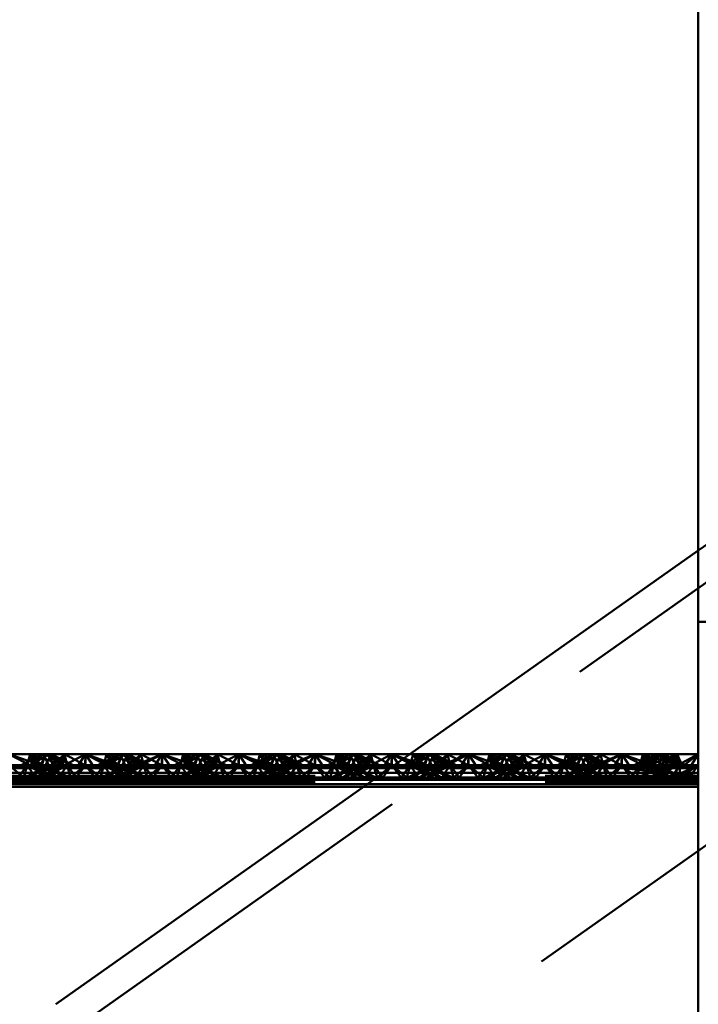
# Paper-space layout 'Layout1' of a CAD drawing. Extents: x -2 to 1033, y -36 to 596.
# Tile 129 of 256: x 374.79 to 377.01, y 393.44 to 396.65. Entities that reach past the tile are written whole.
import ezdxf

# ---------------------------------------------------------------- set-up
doc = ezdxf.new("R2010")
doc.units = 0
doc.linetypes.add('ACAD_ISO02W100', pattern=[15, 12, -3])
doc.linetypes.add('ACAD_ISO04W100', pattern=[30.5, 24, -3, 0.5, -3])
doc.layers.add('SS_ZEBRIKY', color=24, linetype='CONTINUOUS', lineweight=50)
doc.layers.add('SS_ZTUŽENÍ STĚNY', color=203, linetype='CONTINUOUS', lineweight=50)

psp = doc.layouts.get("Layout1")

# ---------------------------------------------------------------- linework, layer by layer
at = {"layer": 'SS_ZEBRIKY', "color": 1, "linetype": 'Continuous', "ltscale": 0.25}
psp.add_line((377.0063, 420.885), (377.0063, 378.385), dxfattribs=at)
at = {"layer": 'SS_ZEBRIKY', "color": 3, "linetype": 'ACAD_ISO02W100', "ltscale": 0.25}
for p, q in [((378.4063, 394.685), (377.0063, 394.685)), ((374.7563, 394.2528), (374.833, 394.2128)), ((374.8253, 394.2528), (374.8163, 394.217)), ((374.8226, 394.2299), (374.8599, 394.217)), ((374.8869, 394.2528), (374.8248, 394.217)), ((374.8248, 394.217), (374.8684, 394.2528)), ((374.8253, 394.2528), (374.833, 394.2128)), ((374.8253, 394.2528), (374.8466, 394.2162)), ((374.8253, 394.2528), (374.8634, 394.217)), ((374.8393, 394.2383), (374.8599, 394.217)), ((374.8516, 394.2444), (374.9369, 394.217)), ((374.8758, 394.2528), (374.8603, 394.217)), ((374.8724, 394.245), (374.8603, 394.217)), ((374.8758, 394.2528), (374.8634, 394.217)), ((374.8684, 394.2528), (374.8863, 394.217)), ((374.8758, 394.2528), (374.8724, 394.245)), ((374.8758, 394.2528), (374.9369, 394.217)), ((374.8758, 394.2528), (374.9389, 394.217)), ((374.8758, 394.2528), (374.9658, 394.217)), ((374.8763, 394.217), (374.8813, 394.227)), ((374.8813, 394.227), (374.8942, 394.2528)), ((374.8869, 394.2528), (374.901, 394.217)), ((374.8869, 394.2528), (374.9024, 394.217)), ((374.9389, 394.217), (374.8942, 394.2528)), ((374.9658, 394.217), (374.8942, 394.2528)), ((374.9374, 394.2528), (374.901, 394.217)), ((374.9374, 394.2528), (374.9463, 394.217)), ((374.9374, 394.2528), (375.0053, 394.217)), ((375.0063, 394.2528), (375.0053, 394.217)), ((375.0063, 394.2528), (375.1099, 394.217)), ((375.0063, 394.2528), (375.0063, 394.217)), ((375.1184, 394.2528), (375.0469, 394.217)), ((375.0663, 394.217), (375.0753, 394.2528)), ((375.0743, 394.217), (375.1369, 394.2528)), ((375.0743, 394.217), (375.1184, 394.2528)), ((375.0748, 394.217), (375.1369, 394.2528)), ((375.0748, 394.217), (375.1184, 394.2528)), ((375.1099, 394.217), (375.0753, 394.2528)), ((375.1869, 394.217), (375.0753, 394.2528)), ((375.1103, 394.217), (375.1258, 394.2528)), ((375.1184, 394.2528), (375.1313, 394.227)), ((375.1869, 394.217), (375.1258, 394.2528)), ((375.2158, 394.217), (375.1258, 394.2528)), ((375.1263, 394.217), (375.1442, 394.2528)), ((375.1313, 394.227), (375.1363, 394.217)), ((375.1493, 394.217), (375.1369, 394.2528)), ((375.1401, 394.2446), (375.1369, 394.2528)), ((375.1524, 394.217), (375.1369, 394.2528)), ((375.1369, 394.2528), (375.1403, 394.245)), ((375.151, 394.217), (375.1401, 394.2446)), ((375.1403, 394.245), (375.1524, 394.217)), ((375.1493, 394.217), (375.1874, 394.2528)), ((375.151, 394.217), (375.1728, 394.2385)), ((375.1661, 394.2162), (375.2563, 394.2528)), ((375.1661, 394.2162), (375.1874, 394.2528)), ((375.1796, 394.2128), (375.2563, 394.2528)), ((375.1963, 394.217), (375.1874, 394.2528)), ((375.1963, 394.217), (375.1936, 394.2281)), ((375.2563, 394.2528), (375.2303, 394.2128)), ((375.2563, 394.2528), (375.2824, 394.2128)), ((375.2563, 394.2528), (375.333, 394.2128)), ((375.2563, 394.2528), (375.2563, 394.217)), ((375.3253, 394.2528), (375.3163, 394.217)), ((375.3226, 394.2299), (375.3599, 394.217)), ((375.3869, 394.2528), (375.3248, 394.217)), ((375.3248, 394.217), (375.3684, 394.2528)), ((375.3253, 394.2528), (375.333, 394.2128)), ((375.3253, 394.2528), (375.3466, 394.2162)), ((375.3253, 394.2528), (375.3634, 394.217)), ((375.3393, 394.2383), (375.3599, 394.217)), ((375.3516, 394.2444), (375.4369, 394.217)), ((375.3758, 394.2528), (375.3603, 394.217)), ((375.3724, 394.245), (375.3603, 394.217)), ((375.3758, 394.2528), (375.3634, 394.217)), ((375.3684, 394.2528), (375.3863, 394.217)), ((375.3758, 394.2528), (375.3724, 394.245)), ((375.3758, 394.2528), (375.4369, 394.217)), ((375.3758, 394.2528), (375.4389, 394.217)), ((375.3758, 394.2528), (375.4658, 394.217)), ((375.3763, 394.217), (375.3813, 394.227)), ((375.3813, 394.227), (375.3942, 394.2528)), ((375.3869, 394.2528), (375.401, 394.217)), ((375.3869, 394.2528), (375.4024, 394.217)), ((375.4389, 394.217), (375.3942, 394.2528)), ((375.4658, 394.217), (375.3942, 394.2528)), ((375.4374, 394.2528), (375.401, 394.217)), ((375.4374, 394.2528), (375.4463, 394.217)), ((375.4374, 394.2528), (375.5053, 394.217)), ((375.5063, 394.2528), (375.5053, 394.217)), ((375.6099, 394.217), (375.5063, 394.2528)), ((375.5063, 394.2528), (375.5063, 394.217)), ((375.6184, 394.2528), (375.5469, 394.217)), ((375.5663, 394.217), (375.5753, 394.2528)), ((375.6369, 394.2528), (375.5743, 394.217)), ((375.5743, 394.217), (375.6184, 394.2528)), ((375.5748, 394.217), (375.6369, 394.2528)), ((375.5748, 394.217), (375.6184, 394.2528)), ((375.6099, 394.217), (375.5753, 394.2528)), ((375.6869, 394.217), (375.5753, 394.2528)), ((375.6103, 394.217), (375.6258, 394.2528)), ((375.6184, 394.2528), (375.6313, 394.227)), ((375.6869, 394.217), (375.6258, 394.2528)), ((375.7158, 394.217), (375.6258, 394.2528)), ((375.6263, 394.217), (375.6442, 394.2528)), ((375.6313, 394.227), (375.6363, 394.217)), ((375.6493, 394.217), (375.6369, 394.2528)), ((375.6401, 394.2446), (375.6369, 394.2528)), ((375.6369, 394.2528), (375.6403, 394.245)), ((375.6524, 394.217), (375.6369, 394.2528)), ((375.651, 394.217), (375.6401, 394.2446)), ((375.6403, 394.245), (375.6524, 394.217)), ((375.6493, 394.217), (375.6874, 394.2528)), ((375.6728, 394.2385), (375.651, 394.217)), ((375.6661, 394.2162), (375.7563, 394.2528)), ((375.6661, 394.2162), (375.6874, 394.2528)), ((375.6796, 394.2128), (375.7563, 394.2528)), ((375.6963, 394.217), (375.6874, 394.2528)), ((375.6963, 394.217), (375.6936, 394.2281)), ((375.7563, 394.2528), (375.7303, 394.2128)), ((375.7824, 394.2128), (375.7563, 394.2528)), ((375.7563, 394.2528), (375.833, 394.2128)), ((375.7563, 394.217), (375.7563, 394.2528)), ((375.8253, 394.2528), (375.8163, 394.217)), ((375.8226, 394.2299), (375.8599, 394.217)), ((375.8869, 394.2528), (375.8248, 394.217)), ((375.8248, 394.217), (375.8684, 394.2528)), ((375.833, 394.2128), (375.8253, 394.2528)), ((375.8253, 394.2528), (375.8466, 394.2162)), ((375.8253, 394.2528), (375.8634, 394.217)), ((375.8393, 394.2383), (375.8599, 394.217)), ((375.8516, 394.2444), (375.9369, 394.217)), ((375.8758, 394.2528), (375.8603, 394.217)), ((375.8724, 394.245), (375.8603, 394.217)), ((375.8758, 394.2528), (375.8634, 394.217)), ((375.8684, 394.2528), (375.8863, 394.217)), ((375.8758, 394.2528), (375.8724, 394.245)), ((375.8758, 394.2528), (375.9369, 394.217)), ((375.8758, 394.2528), (375.9389, 394.217)), ((375.8758, 394.2528), (375.9658, 394.217)), ((375.8763, 394.217), (375.8813, 394.227)), ((375.8813, 394.227), (375.8942, 394.2528)), ((375.8869, 394.2528), (375.901, 394.217)), ((375.8869, 394.2528), (375.9024, 394.217)), ((375.9389, 394.217), (375.8942, 394.2528)), ((375.9658, 394.217), (375.8942, 394.2528)), ((375.9374, 394.2528), (375.901, 394.217)), ((375.9374, 394.2528), (375.9463, 394.217)), ((375.9374, 394.2528), (376.0053, 394.217)), ((376.0063, 394.2528), (376.0053, 394.217)), ((376.1099, 394.217), (376.0063, 394.2528)), ((376.0063, 394.217), (376.0063, 394.2528)), ((376.1184, 394.2528), (376.0469, 394.217)), ((376.0663, 394.217), (376.0753, 394.2528)), ((376.1369, 394.2528), (376.0743, 394.217)), ((376.0743, 394.217), (376.1184, 394.2528)), ((376.0748, 394.217), (376.1369, 394.2528)), ((376.0748, 394.217), (376.1184, 394.2528)), ((376.1099, 394.217), (376.0753, 394.2528)), ((376.1869, 394.217), (376.0753, 394.2528)), ((376.1103, 394.217), (376.1258, 394.2528)), ((376.1184, 394.2528), (376.1313, 394.227)), ((376.1869, 394.217), (376.1258, 394.2528)), ((376.2158, 394.217), (376.1258, 394.2528)), ((376.1263, 394.217), (376.1442, 394.2528)), ((376.1313, 394.227), (376.1363, 394.217)), ((376.1493, 394.217), (376.1369, 394.2528)), ((376.1401, 394.2446), (376.1369, 394.2528)), ((376.1524, 394.217), (376.1369, 394.2528)), ((376.1369, 394.2528), (376.1403, 394.245)), ((376.151, 394.217), (376.1401, 394.2446)), ((376.1403, 394.245), (376.1524, 394.217)), ((376.1493, 394.217), (376.1874, 394.2528)), ((376.151, 394.217), (376.1728, 394.2385)), ((376.1661, 394.2162), (376.2563, 394.2528)), ((376.1661, 394.2162), (376.1874, 394.2528)), ((376.1796, 394.2128), (376.2563, 394.2528)), ((376.1963, 394.217), (376.1874, 394.2528)), ((376.1963, 394.217), (376.1936, 394.2281)), ((376.2563, 394.2528), (376.2303, 394.2128)), ((376.2824, 394.2128), (376.2563, 394.2528)), ((376.2563, 394.2528), (376.333, 394.2128)), ((376.2563, 394.217), (376.2563, 394.2528)), ((376.3253, 394.2528), (376.3163, 394.217)), ((376.3226, 394.2299), (376.3599, 394.217)), ((376.3869, 394.2528), (376.3248, 394.217)), ((376.3248, 394.217), (376.3684, 394.2528)), ((376.3253, 394.2528), (376.333, 394.2128)), ((376.3253, 394.2528), (376.3466, 394.2162)), ((376.3253, 394.2528), (376.3634, 394.217)), ((376.3393, 394.2383), (376.3599, 394.217)), ((376.3516, 394.2444), (376.4369, 394.217)), ((376.3758, 394.2528), (376.3603, 394.217)), ((376.3724, 394.245), (376.3603, 394.217)), ((376.3758, 394.2528), (376.3634, 394.217)), ((376.3684, 394.2528), (376.3863, 394.217)), ((376.3758, 394.2528), (376.3724, 394.245)), ((376.3758, 394.2528), (376.4369, 394.217)), ((376.3758, 394.2528), (376.4389, 394.217)), ((376.3758, 394.2528), (376.4658, 394.217)), ((376.3763, 394.217), (376.3813, 394.227)), ((376.3813, 394.227), (376.3942, 394.2528)), ((376.3869, 394.2528), (376.401, 394.217)), ((376.3869, 394.2528), (376.4024, 394.217)), ((376.4389, 394.217), (376.3942, 394.2528)), ((376.4658, 394.217), (376.3942, 394.2528)), ((376.4374, 394.2528), (376.401, 394.217)), ((376.4374, 394.2528), (376.4463, 394.217)), ((376.4374, 394.2528), (376.5053, 394.217)), ((376.5053, 394.217), (376.5063, 394.2528)), ((376.6099, 394.217), (376.5063, 394.2528)), ((376.5063, 394.217), (376.5063, 394.2528)), ((376.6184, 394.2528), (376.5469, 394.217)), ((376.5663, 394.217), (376.5753, 394.2528)), ((376.5743, 394.217), (376.6369, 394.2528)), ((376.6184, 394.2528), (376.5743, 394.217)), ((376.5748, 394.217), (376.6369, 394.2528)), ((376.5748, 394.217), (376.6184, 394.2528)), ((376.6099, 394.217), (376.5753, 394.2528)), ((376.6869, 394.217), (376.5753, 394.2528)), ((376.6103, 394.217), (376.6258, 394.2528)), ((376.6184, 394.2528), (376.6313, 394.227)), ((376.6869, 394.217), (376.6258, 394.2528)), ((376.7158, 394.217), (376.6258, 394.2528)), ((376.6263, 394.217), (376.6442, 394.2528)), ((376.6313, 394.227), (376.6363, 394.217)), ((376.6493, 394.217), (376.6369, 394.2528)), ((376.6401, 394.2446), (376.6369, 394.2528)), ((376.6369, 394.2528), (376.6403, 394.245)), ((376.6524, 394.217), (376.6369, 394.2528)), ((376.651, 394.217), (376.6401, 394.2446)), ((376.6403, 394.245), (376.6524, 394.217)), ((376.6493, 394.217), (376.6874, 394.2528)), ((376.651, 394.217), (376.6728, 394.2385)), ((376.6661, 394.2162), (376.7563, 394.2528)), ((376.6661, 394.2162), (376.6874, 394.2528)), ((376.6796, 394.2128), (376.7563, 394.2528)), ((376.6963, 394.217), (376.6874, 394.2528)), ((376.6963, 394.217), (376.6936, 394.2281)), ((376.7303, 394.2128), (376.7563, 394.2528)), ((376.7824, 394.2128), (376.7563, 394.2528)), ((376.7563, 394.2528), (376.833, 394.2128)), ((376.7563, 394.217), (376.7563, 394.2528)), ((376.8869, 394.2528), (376.8044, 394.217)), ((376.8044, 394.217), (376.8684, 394.2528)), ((376.8253, 394.2528), (376.8163, 394.217)), ((376.8191, 394.228), (376.8163, 394.217)), ((376.8228, 394.2299), (376.8599, 394.217)), ((376.833, 394.2128), (376.8253, 394.2528)), ((376.8253, 394.2528), (376.8466, 394.2162)), ((376.8253, 394.2528), (376.8634, 394.217)), ((376.8869, 394.2528), (376.8328, 394.217)), ((376.8599, 394.217), (376.8394, 394.2382)), ((376.8516, 394.2444), (376.8767, 394.2363)), ((376.8758, 394.2528), (376.8603, 394.217)), ((376.8634, 394.217), (376.8758, 394.2528)), ((376.8684, 394.2528), (376.8863, 394.217)), ((376.8758, 394.2528), (376.8724, 394.245)), ((376.9369, 394.217), (376.8758, 394.2528)), ((376.8758, 394.2528), (376.9389, 394.217)), ((376.8758, 394.2528), (376.9658, 394.217)), ((376.8763, 394.217), (376.8813, 394.227)), ((376.8767, 394.2363), (376.9369, 394.217)), ((376.9374, 394.2528), (376.8794, 394.217)), ((376.8794, 394.217), (376.8869, 394.2528)), ((376.8813, 394.227), (376.8942, 394.2528)), ((376.8869, 394.2528), (376.9024, 394.217)), ((376.9389, 394.217), (376.8942, 394.2528)), ((376.9658, 394.217), (376.8942, 394.2528)), ((376.9374, 394.2528), (376.9393, 394.217)), ((376.9374, 394.2528), (376.9463, 394.217)), ((377.0063, 394.2528), (376.9393, 394.217)), ((374.7563, 394.217), (374.8048, 394.177)), ((374.7563, 394.2075), (374.833, 394.2128)), ((374.8163, 394.217), (374.7863, 394.177)), ((374.8163, 394.217), (374.8048, 394.177)), ((374.8083, 394.177), (374.9024, 394.217)), ((374.8863, 394.217), (374.8083, 394.177)), ((374.8163, 394.217), (374.8344, 394.1904)), ((374.8163, 394.217), (374.8903, 394.177)), ((374.8163, 394.217), (374.8559, 394.2014)), ((374.9024, 394.217), (374.8183, 394.177)), ((374.8863, 394.217), (374.8183, 394.177)), ((374.833, 394.2128), (374.8466, 394.2162)), ((374.8344, 394.1904), (374.8435, 394.177)), ((374.8448, 394.177), (374.9463, 394.217)), ((374.8448, 394.177), (374.9024, 394.217)), ((374.8634, 394.217), (374.8466, 394.2162)), ((374.8559, 394.2014), (374.9179, 394.177)), ((374.8603, 394.217), (374.8903, 394.177)), ((374.8603, 394.217), (374.8713, 394.2093)), ((374.8603, 394.217), (374.9444, 394.177)), ((374.8745, 394.211), (374.8603, 394.217)), ((374.8713, 394.2093), (374.9179, 394.177)), ((374.9463, 394.217), (374.8724, 394.177)), ((374.9024, 394.217), (374.8724, 394.177)), ((374.9543, 394.177), (374.8745, 394.211)), ((374.8763, 394.217), (374.9444, 394.177)), ((374.8813, 394.2145), (374.8763, 394.217)), ((374.9543, 394.177), (374.8813, 394.2145)), ((374.9024, 394.217), (374.8993, 394.217)), ((374.9463, 394.217), (374.9024, 394.217)), ((374.9161, 394.2162), (375.0966, 394.2162)), ((374.9463, 394.217), (374.9192, 394.177)), ((374.9463, 394.217), (374.9579, 394.177)), ((374.9463, 394.217), (374.9764, 394.177)), ((375.0063, 394.217), (374.9463, 394.217)), ((375.0063, 394.217), (374.9579, 394.177)), ((374.9764, 394.177), (375.0063, 394.217)), ((375.0063, 394.217), (375.0363, 394.177)), ((375.0063, 394.217), (375.0548, 394.177)), ((375.0663, 394.217), (375.0063, 394.217)), ((375.0363, 394.177), (375.0663, 394.217)), ((375.0548, 394.177), (375.0663, 394.217)), ((375.1313, 394.2145), (375.0583, 394.177)), ((375.1382, 394.211), (375.0583, 394.177)), ((375.0663, 394.217), (375.0935, 394.177)), ((375.1403, 394.177), (375.0663, 394.217)), ((375.0663, 394.217), (375.1679, 394.177)), ((375.1103, 394.217), (375.0663, 394.217)), ((375.0683, 394.177), (375.1524, 394.217)), ((375.1363, 394.217), (375.0683, 394.177)), ((375.0948, 394.177), (375.1413, 394.2093)), ((375.0948, 394.177), (375.1568, 394.2014)), ((375.1403, 394.177), (375.1103, 394.217)), ((375.1103, 394.217), (375.1679, 394.177)), ((375.1944, 394.177), (375.1103, 394.217)), ((375.1103, 394.217), (375.2043, 394.177)), ((375.1134, 394.217), (375.1103, 394.217)), ((375.1224, 394.177), (375.1963, 394.217)), ((375.1224, 394.177), (375.1524, 394.217)), ((375.1944, 394.177), (375.1263, 394.217)), ((375.2043, 394.177), (375.1263, 394.217)), ((375.1363, 394.217), (375.1313, 394.2145)), ((375.1524, 394.217), (375.1382, 394.211)), ((375.1413, 394.2093), (375.1524, 394.217)), ((375.1493, 394.217), (375.1661, 394.2162)), ((375.1568, 394.2014), (375.1963, 394.217)), ((375.1661, 394.2162), (375.1796, 394.2128)), ((375.1692, 394.177), (375.1783, 394.1904)), ((375.1783, 394.1904), (375.1963, 394.217)), ((375.1796, 394.2128), (375.2563, 394.2075)), ((375.2079, 394.177), (375.1963, 394.217)), ((375.1963, 394.217), (375.2264, 394.177)), ((375.2079, 394.177), (375.2563, 394.217)), ((375.2563, 394.217), (375.2264, 394.177)), ((375.2303, 394.2128), (375.2563, 394.2075)), ((375.2563, 394.217), (375.2863, 394.177)), ((375.2563, 394.217), (375.3048, 394.177)), ((375.2563, 394.2075), (375.333, 394.2128)), ((375.2824, 394.2128), (375.2563, 394.2075)), ((375.2863, 394.177), (375.3163, 394.217)), ((375.3163, 394.217), (375.3048, 394.177)), ((375.3083, 394.177), (375.4024, 394.217)), ((375.3863, 394.217), (375.3083, 394.177)), ((375.3163, 394.217), (375.3344, 394.1904)), ((375.3163, 394.217), (375.3903, 394.177)), ((375.3163, 394.217), (375.3559, 394.2014)), ((375.4024, 394.217), (375.3183, 394.177)), ((375.3863, 394.217), (375.3183, 394.177)), ((375.333, 394.2128), (375.3466, 394.2162)), ((375.3344, 394.1904), (375.3435, 394.177)), ((375.3448, 394.177), (375.4463, 394.217)), ((375.3448, 394.177), (375.4024, 394.217)), ((375.3634, 394.217), (375.3466, 394.2162)), ((375.3559, 394.2014), (375.4179, 394.177)), ((375.3603, 394.217), (375.3903, 394.177)), ((375.3603, 394.217), (375.3713, 394.2093)), ((375.3603, 394.217), (375.4444, 394.177)), ((375.3745, 394.211), (375.3603, 394.217)), ((375.3713, 394.2093), (375.4179, 394.177)), ((375.4463, 394.217), (375.3724, 394.177)), ((375.4024, 394.217), (375.3724, 394.177)), ((375.4543, 394.177), (375.3745, 394.211)), ((375.3763, 394.217), (375.4444, 394.177)), ((375.3813, 394.2145), (375.3763, 394.217)), ((375.4543, 394.177), (375.3813, 394.2145)), ((375.4024, 394.217), (375.3993, 394.217)), ((375.4463, 394.217), (375.4024, 394.217)), ((375.4161, 394.2162), (375.5966, 394.2162)), ((375.4463, 394.217), (375.4192, 394.177)), ((375.4463, 394.217), (375.4579, 394.177)), ((375.4463, 394.217), (375.4764, 394.177)), ((375.5063, 394.217), (375.4463, 394.217)), ((375.5063, 394.217), (375.4579, 394.177)), ((375.4764, 394.177), (375.5063, 394.217)), ((375.5363, 394.177), (375.5063, 394.217)), ((375.5548, 394.177), (375.5063, 394.217)), ((375.5663, 394.217), (375.5063, 394.217)), ((375.5363, 394.177), (375.5663, 394.217)), ((375.5548, 394.177), (375.5663, 394.217)), ((375.6313, 394.2145), (375.5583, 394.177)), ((375.6382, 394.211), (375.5583, 394.177)), ((375.5663, 394.217), (375.5935, 394.177)), ((375.6403, 394.177), (375.5663, 394.217)), ((375.5663, 394.217), (375.6679, 394.177)), ((375.6103, 394.217), (375.5663, 394.217)), ((375.5683, 394.177), (375.6524, 394.217)), ((375.5683, 394.177), (375.6363, 394.217)), ((375.5948, 394.177), (375.6413, 394.2093)), ((375.5948, 394.177), (375.6568, 394.2014)), ((375.6403, 394.177), (375.6103, 394.217)), ((375.6103, 394.217), (375.6679, 394.177)), ((375.6944, 394.177), (375.6103, 394.217)), ((375.6103, 394.217), (375.7043, 394.177)), ((375.6134, 394.217), (375.6103, 394.217)), ((375.6224, 394.177), (375.6963, 394.217)), ((375.6224, 394.177), (375.6524, 394.217)), ((375.6944, 394.177), (375.6263, 394.217)), ((375.7043, 394.177), (375.6263, 394.217)), ((375.6363, 394.217), (375.6313, 394.2145)), ((375.6524, 394.217), (375.6382, 394.211)), ((375.6413, 394.2093), (375.6524, 394.217)), ((375.6493, 394.217), (375.6661, 394.2162)), ((375.6568, 394.2014), (375.6963, 394.217)), ((375.6661, 394.2162), (375.6796, 394.2128)), ((375.6692, 394.177), (375.6783, 394.1904)), ((375.6783, 394.1904), (375.6963, 394.217)), ((375.6796, 394.2128), (375.7563, 394.2075)), ((375.7079, 394.177), (375.6963, 394.217)), ((375.6963, 394.217), (375.7264, 394.177)), ((375.7079, 394.177), (375.7563, 394.217)), ((375.7264, 394.177), (375.7563, 394.217)), ((375.7303, 394.2128), (375.7563, 394.2075)), ((375.7563, 394.217), (375.7863, 394.177)), ((375.7563, 394.217), (375.8048, 394.177)), ((375.7563, 394.2075), (375.833, 394.2128)), ((375.7563, 394.2075), (375.7824, 394.2128)), ((375.7863, 394.177), (375.8163, 394.217)), ((375.8048, 394.177), (375.8163, 394.217)), ((375.8083, 394.177), (375.9024, 394.217)), ((375.8863, 394.217), (375.8083, 394.177)), ((375.8163, 394.217), (375.8344, 394.1904)), ((375.8163, 394.217), (375.8903, 394.177)), ((375.8163, 394.217), (375.8559, 394.2014)), ((375.9024, 394.217), (375.8183, 394.177)), ((375.8863, 394.217), (375.8183, 394.177)), ((375.833, 394.2128), (375.8466, 394.2162)), ((375.8344, 394.1904), (375.8435, 394.177)), ((375.8448, 394.177), (375.9463, 394.217)), ((375.8448, 394.177), (375.9024, 394.217)), ((375.8634, 394.217), (375.8466, 394.2162)), ((375.8559, 394.2014), (375.9179, 394.177)), ((375.8603, 394.217), (375.8903, 394.177)), ((375.8603, 394.217), (375.8713, 394.2093)), ((375.8603, 394.217), (375.9444, 394.177)), ((375.8745, 394.211), (375.8603, 394.217)), ((375.8713, 394.2093), (375.9179, 394.177)), ((375.9463, 394.217), (375.8724, 394.177)), ((375.9024, 394.217), (375.8724, 394.177)), ((375.9543, 394.177), (375.8745, 394.211)), ((375.8763, 394.217), (375.9444, 394.177)), ((375.8813, 394.2145), (375.8763, 394.217)), ((375.9543, 394.177), (375.8813, 394.2145)), ((375.9024, 394.217), (375.8993, 394.217)), ((375.9463, 394.217), (375.9024, 394.217)), ((375.9161, 394.2162), (376.0966, 394.2162)), ((375.9192, 394.177), (375.9463, 394.217)), ((375.9463, 394.217), (375.9579, 394.177)), ((375.9764, 394.177), (375.9463, 394.217)), ((376.0063, 394.217), (375.9463, 394.217)), ((375.9579, 394.177), (376.0063, 394.217)), ((375.9764, 394.177), (376.0063, 394.217)), ((376.0363, 394.177), (376.0063, 394.217)), ((376.0548, 394.177), (376.0063, 394.217)), ((376.0663, 394.217), (376.0063, 394.217)), ((376.0363, 394.177), (376.0663, 394.217)), ((376.0548, 394.177), (376.0663, 394.217)), ((376.1313, 394.2145), (376.0583, 394.177)), ((376.1382, 394.211), (376.0583, 394.177)), ((376.0663, 394.217), (376.0935, 394.177)), ((376.1403, 394.177), (376.0663, 394.217)), ((376.0663, 394.217), (376.1679, 394.177)), ((376.1103, 394.217), (376.0663, 394.217)), ((376.0683, 394.177), (376.1524, 394.217)), ((376.0683, 394.177), (376.1363, 394.217)), ((376.0948, 394.177), (376.1413, 394.2093)), ((376.0948, 394.177), (376.1568, 394.2014)), ((376.1403, 394.177), (376.1103, 394.217)), ((376.1103, 394.217), (376.1679, 394.177)), ((376.1944, 394.177), (376.1103, 394.217)), ((376.1103, 394.217), (376.2043, 394.177)), ((376.1134, 394.217), (376.1103, 394.217)), ((376.1224, 394.177), (376.1963, 394.217)), ((376.1224, 394.177), (376.1524, 394.217)), ((376.1944, 394.177), (376.1263, 394.217)), ((376.2043, 394.177), (376.1263, 394.217)), ((376.1363, 394.217), (376.1313, 394.2145)), ((376.1524, 394.217), (376.1382, 394.211)), ((376.1413, 394.2093), (376.1524, 394.217)), ((376.1661, 394.2162), (376.1493, 394.217)), ((376.1568, 394.2014), (376.1963, 394.217)), ((376.1796, 394.2128), (376.1661, 394.2162)), ((376.1692, 394.177), (376.1783, 394.1904)), ((376.1783, 394.1904), (376.1963, 394.217)), ((376.2563, 394.2075), (376.1796, 394.2128)), ((376.2079, 394.177), (376.1963, 394.217)), ((376.1963, 394.217), (376.2264, 394.177)), ((376.2079, 394.177), (376.2563, 394.217)), ((376.2264, 394.177), (376.2563, 394.217)), ((376.2303, 394.2128), (376.2563, 394.2075)), ((376.2563, 394.217), (376.2863, 394.177)), ((376.2563, 394.217), (376.3048, 394.177)), ((376.2563, 394.2075), (376.333, 394.2128)), ((376.2563, 394.2075), (376.2824, 394.2128)), ((376.2863, 394.177), (376.3163, 394.217)), ((376.3048, 394.177), (376.3163, 394.217)), ((376.3083, 394.177), (376.4024, 394.217)), ((376.3863, 394.217), (376.3083, 394.177)), ((376.3163, 394.217), (376.3344, 394.1904)), ((376.3163, 394.217), (376.3903, 394.177)), ((376.3163, 394.217), (376.3559, 394.2014)), ((376.4024, 394.217), (376.3183, 394.177)), ((376.3863, 394.217), (376.3183, 394.177)), ((376.333, 394.2128), (376.3466, 394.2162)), ((376.3344, 394.1904), (376.3435, 394.177)), ((376.3448, 394.177), (376.4463, 394.217)), ((376.3448, 394.177), (376.4024, 394.217)), ((376.3634, 394.217), (376.3466, 394.2162)), ((376.3559, 394.2014), (376.4179, 394.177)), ((376.3603, 394.217), (376.3903, 394.177)), ((376.3603, 394.217), (376.3713, 394.2093)), ((376.3603, 394.217), (376.4444, 394.177)), ((376.4543, 394.177), (376.3603, 394.217)), ((376.3713, 394.2093), (376.4179, 394.177)), ((376.4463, 394.217), (376.3724, 394.177)), ((376.4024, 394.217), (376.3724, 394.177)), ((376.3763, 394.217), (376.4444, 394.177)), ((376.3813, 394.2145), (376.3763, 394.217)), ((376.4543, 394.177), (376.3813, 394.2145)), ((376.4024, 394.217), (376.3993, 394.217)), ((376.4463, 394.217), (376.4024, 394.217)), ((376.4161, 394.2162), (376.5966, 394.2162)), ((376.4192, 394.177), (376.4463, 394.217)), ((376.4463, 394.217), (376.4579, 394.177)), ((376.4764, 394.177), (376.4463, 394.217)), ((376.5063, 394.217), (376.4463, 394.217)), ((376.4579, 394.177), (376.5063, 394.217)), ((376.4764, 394.177), (376.5063, 394.217)), ((376.5363, 394.177), (376.5063, 394.217)), ((376.5548, 394.177), (376.5063, 394.217)), ((376.5663, 394.217), (376.5063, 394.217)), ((376.5363, 394.177), (376.5663, 394.217)), ((376.5548, 394.177), (376.5663, 394.217)), ((376.6313, 394.2145), (376.5583, 394.177)), ((376.6382, 394.211), (376.5583, 394.177)), ((376.5663, 394.217), (376.5935, 394.177)), ((376.6403, 394.177), (376.5663, 394.217)), ((376.5663, 394.217), (376.6679, 394.177)), ((376.6103, 394.217), (376.5663, 394.217)), ((376.5683, 394.177), (376.6524, 394.217)), ((376.5683, 394.177), (376.6363, 394.217)), ((376.5948, 394.177), (376.6413, 394.2093)), ((376.5948, 394.177), (376.6568, 394.2014)), ((376.6403, 394.177), (376.6103, 394.217)), ((376.6103, 394.217), (376.6679, 394.177)), ((376.6944, 394.177), (376.6103, 394.217)), ((376.6103, 394.217), (376.7043, 394.177)), ((376.6134, 394.217), (376.6103, 394.217)), ((376.6224, 394.177), (376.6963, 394.217)), ((376.6224, 394.177), (376.6524, 394.217)), ((376.6944, 394.177), (376.6263, 394.217)), ((376.7043, 394.177), (376.6263, 394.217)), ((376.6363, 394.217), (376.6313, 394.2145)), ((376.6524, 394.217), (376.6382, 394.211)), ((376.6413, 394.2093), (376.6524, 394.217)), ((376.6493, 394.217), (376.6661, 394.2162)), ((376.6568, 394.2014), (376.6963, 394.217)), ((376.6661, 394.2162), (376.6796, 394.2128)), ((376.6692, 394.177), (376.6783, 394.1904)), ((376.6783, 394.1904), (376.6963, 394.217)), ((376.6796, 394.2128), (376.7563, 394.2075)), ((376.7079, 394.177), (376.6963, 394.217)), ((376.6963, 394.217), (376.7264, 394.177)), ((376.7079, 394.177), (376.7563, 394.217)), ((376.7264, 394.177), (376.7563, 394.217)), ((376.7563, 394.2075), (376.7303, 394.2128)), ((376.7563, 394.217), (376.7863, 394.177)), ((376.7563, 394.217), (376.8048, 394.177)), ((376.7563, 394.2075), (376.833, 394.2128)), ((376.7563, 394.2075), (376.7824, 394.2128)), ((376.7563, 394.2075), (377.0063, 394.2077)), ((377.0063, 394.182), (376.7563, 394.2075)), ((376.7863, 394.177), (376.8163, 394.217)), ((376.8163, 394.217), (376.8048, 394.177)), ((376.8113, 394.177), (376.9024, 394.217)), ((376.8863, 394.217), (376.8113, 394.177)), ((376.9024, 394.217), (376.8114, 394.177)), ((376.8863, 394.217), (376.8114, 394.177)), ((376.8163, 394.217), (376.8349, 394.1896)), ((376.8163, 394.217), (376.8903, 394.177)), ((376.8566, 394.2012), (376.8163, 394.217)), ((376.833, 394.2128), (376.8466, 394.2162)), ((376.833, 394.2128), (377.0063, 394.2077)), ((376.8466, 394.2162), (377.0063, 394.217)), ((376.8466, 394.2162), (376.8634, 394.217)), ((377.0063, 394.2077), (376.8466, 394.2162)), ((376.8497, 394.177), (376.9463, 394.217)), ((376.8497, 394.177), (376.9024, 394.217)), ((376.9463, 394.217), (376.8501, 394.177)), ((376.9024, 394.217), (376.8501, 394.177)), ((376.9179, 394.177), (376.8566, 394.2012)), ((376.8603, 394.217), (376.8903, 394.177)), ((376.8716, 394.2092), (376.8603, 394.217)), ((376.8603, 394.217), (376.9444, 394.177)), ((376.8603, 394.217), (376.8748, 394.2109)), ((376.9179, 394.177), (376.8716, 394.2092)), ((376.8748, 394.2109), (376.9543, 394.177)), ((376.9444, 394.177), (376.8763, 394.217)), ((376.8814, 394.2144), (376.8763, 394.217)), ((376.9543, 394.177), (376.8814, 394.2144)), ((376.9024, 394.217), (376.8993, 394.217)), ((376.9463, 394.217), (376.9024, 394.217)), ((376.9192, 394.177), (376.9463, 394.217)), ((377.0063, 394.217), (376.9196, 394.177)), ((376.9463, 394.217), (376.9196, 394.177)), ((376.9471, 394.177), (376.9463, 394.217)), ((377.0063, 394.217), (376.9463, 394.217)), ((376.9471, 394.177), (377.0063, 394.217)), ((376.9764, 394.177), (377.0063, 394.217)), ((369.0063, 394.182), (377.0063, 394.182)), ((377.0063, 394.1694), (369.0063, 394.1694)), ((369.0063, 394.163), (377.0063, 394.163)), ((369.0063, 394.162), (377.0063, 394.162)), ((374.5935, 394.177), (374.9192, 394.177)), ((374.7563, 394.1694), (374.8435, 394.177)), ((374.9192, 394.177), (375.0063, 394.1694)), ((374.9192, 394.177), (374.9764, 394.177)), ((374.9764, 394.177), (375.0063, 394.1694)), ((374.9764, 394.177), (375.0363, 394.177)), ((375.0935, 394.177), (375.0063, 394.1694)), ((375.0063, 394.1694), (375.0363, 394.177)), ((375.0363, 394.177), (375.0935, 394.177)), ((375.0935, 394.177), (375.4192, 394.177)), ((375.2563, 394.1694), (375.1692, 394.177)), ((375.2264, 394.177), (375.2563, 394.1694)), ((375.2563, 394.1694), (375.3435, 394.177)), ((375.2863, 394.177), (375.2563, 394.1694)), ((375.4192, 394.177), (375.5063, 394.1694)), ((375.4192, 394.177), (375.4764, 394.177)), ((375.5063, 394.1694), (375.4764, 394.177)), ((375.4764, 394.177), (375.5363, 394.177)), ((375.5935, 394.177), (375.5063, 394.1694)), ((375.5063, 394.1694), (375.5363, 394.177)), ((375.5363, 394.177), (375.5935, 394.177)), ((375.5935, 394.177), (375.9192, 394.177)), ((375.7563, 394.1694), (375.6692, 394.177)), ((375.7264, 394.177), (375.7563, 394.1694)), ((375.7563, 394.1694), (375.8435, 394.177)), ((375.7563, 394.1694), (375.7863, 394.177)), ((375.9192, 394.177), (376.0063, 394.1694)), ((375.9192, 394.177), (375.9764, 394.177)), ((376.0063, 394.1694), (375.9764, 394.177)), ((375.9764, 394.177), (376.0363, 394.177)), ((376.0935, 394.177), (376.0063, 394.1694)), ((376.0063, 394.1694), (376.0363, 394.177)), ((376.0363, 394.177), (376.0935, 394.177)), ((376.0935, 394.177), (376.4192, 394.177)), ((376.2563, 394.1694), (376.1692, 394.177)), ((376.2264, 394.177), (376.2563, 394.1694)), ((376.2563, 394.1694), (376.3435, 394.177)), ((376.2563, 394.1694), (376.2863, 394.177)), ((376.4192, 394.177), (376.5063, 394.1694)), ((376.4192, 394.177), (376.4764, 394.177)), ((376.5063, 394.1694), (376.4764, 394.177)), ((376.4764, 394.177), (376.5363, 394.177)), ((376.5935, 394.177), (376.5063, 394.1694)), ((376.5063, 394.1694), (376.5363, 394.177)), ((376.5363, 394.177), (376.5935, 394.177)), ((376.5935, 394.177), (376.9192, 394.177)), ((376.6692, 394.177), (376.7563, 394.1694)), ((376.7264, 394.177), (376.7563, 394.1694)), ((376.7563, 394.1694), (376.8435, 394.177)), ((376.7563, 394.1694), (376.7863, 394.177)), ((376.7563, 394.1694), (377.0063, 394.173)), ((377.0063, 394.162), (376.7563, 394.1694)), ((376.8349, 394.1896), (376.8435, 394.177)), ((376.8435, 394.177), (377.0063, 394.173)), ((377.0063, 394.1694), (376.9192, 394.177)), ((376.9192, 394.177), (376.9471, 394.177)), ((377.0063, 394.1694), (376.9471, 394.177)), ((376.9471, 394.177), (376.9764, 394.177)), ((377.0063, 394.1694), (376.9764, 394.177)), ((376.9764, 394.177), (377.0063, 394.177)), ((377.0063, 394.1553), (369.0063, 394.1553))]:
    psp.add_line(p, q, dxfattribs=at)
at = {"layer": 'SS_ZEBRIKY', "color": 7, "linetype": 'Continuous', "ltscale": 0.25}
for p, q in [((374.7563, 394.2528), (374.8226, 394.2299)), ((374.8253, 394.2528), (374.7563, 394.2528)), ((374.8684, 394.2528), (374.7969, 394.217)), ((374.8869, 394.2528), (374.8243, 394.217)), ((374.8243, 394.217), (374.8684, 394.2528)), ((374.8253, 394.2528), (374.8393, 394.2383)), ((374.8253, 394.2528), (374.8516, 394.2444)), ((374.8684, 394.2528), (374.8253, 394.2528)), ((374.8869, 394.2528), (374.8684, 394.2528)), ((374.8993, 394.217), (374.8869, 394.2528)), ((374.9374, 394.2528), (374.8869, 394.2528)), ((374.8993, 394.217), (374.9374, 394.2528)), ((374.9161, 394.2162), (374.9374, 394.2528)), ((374.9296, 394.2128), (375.0063, 394.2528)), ((374.9296, 394.2128), (374.9374, 394.2528)), ((375.0063, 394.2528), (374.9374, 394.2528)), ((375.0063, 394.2528), (374.9803, 394.2128)), ((375.0324, 394.2128), (375.0063, 394.2528)), ((375.0063, 394.2528), (375.083, 394.2128)), ((375.0063, 394.2528), (375.0966, 394.2162)), ((375.0753, 394.2528), (375.0063, 394.2528)), ((375.0753, 394.2528), (375.0966, 394.2162)), ((375.0753, 394.2528), (375.1134, 394.217)), ((375.1258, 394.2528), (375.0753, 394.2528)), ((375.1258, 394.2528), (375.1134, 394.217)), ((375.1258, 394.2528), (375.1889, 394.217)), ((375.1442, 394.2528), (375.1258, 394.2528)), ((375.1442, 394.2528), (375.1889, 394.217)), ((375.2158, 394.217), (375.1442, 394.2528)), ((375.1874, 394.2528), (375.1442, 394.2528)), ((375.1728, 394.2385), (375.1874, 394.2528)), ((375.1874, 394.2528), (375.2553, 394.217)), ((375.2563, 394.2528), (375.1874, 394.2528)), ((375.2553, 394.217), (375.2563, 394.2528)), ((375.2563, 394.2528), (375.3226, 394.2299)), ((375.3253, 394.2528), (375.2563, 394.2528)), ((375.3684, 394.2528), (375.2969, 394.217)), ((375.3869, 394.2528), (375.3243, 394.217)), ((375.3243, 394.217), (375.3684, 394.2528)), ((375.3253, 394.2528), (375.3393, 394.2383)), ((375.3253, 394.2528), (375.3516, 394.2444)), ((375.3684, 394.2528), (375.3253, 394.2528)), ((375.3869, 394.2528), (375.3684, 394.2528)), ((375.3993, 394.217), (375.3869, 394.2528)), ((375.4374, 394.2528), (375.3869, 394.2528)), ((375.3993, 394.217), (375.4374, 394.2528)), ((375.4161, 394.2162), (375.4374, 394.2528)), ((375.4296, 394.2128), (375.5063, 394.2528)), ((375.4296, 394.2128), (375.4374, 394.2528)), ((375.5063, 394.2528), (375.4374, 394.2528)), ((375.4803, 394.2128), (375.5063, 394.2528)), ((375.5324, 394.2128), (375.5063, 394.2528)), ((375.5063, 394.2528), (375.583, 394.2128)), ((375.5063, 394.2528), (375.5966, 394.2162)), ((375.5753, 394.2528), (375.5063, 394.2528)), ((375.5753, 394.2528), (375.5966, 394.2162)), ((375.5753, 394.2528), (375.6134, 394.217)), ((375.6258, 394.2528), (375.5753, 394.2528)), ((375.6258, 394.2528), (375.6134, 394.217)), ((375.6258, 394.2528), (375.6889, 394.217)), ((375.6442, 394.2528), (375.6258, 394.2528)), ((375.6442, 394.2528), (375.6889, 394.217)), ((375.7158, 394.217), (375.6442, 394.2528)), ((375.6874, 394.2528), (375.6442, 394.2528)), ((375.6874, 394.2528), (375.6728, 394.2385)), ((375.7553, 394.217), (375.6874, 394.2528)), ((375.7563, 394.2528), (375.6874, 394.2528)), ((375.7553, 394.217), (375.7563, 394.2528)), ((375.7563, 394.2528), (375.8226, 394.2299)), ((375.8253, 394.2528), (375.7563, 394.2528)), ((375.8684, 394.2528), (375.7969, 394.217)), ((375.8243, 394.217), (375.8869, 394.2528)), ((375.8243, 394.217), (375.8684, 394.2528)), ((375.8253, 394.2528), (375.8393, 394.2383)), ((375.8253, 394.2528), (375.8516, 394.2444)), ((375.8684, 394.2528), (375.8253, 394.2528)), ((375.8869, 394.2528), (375.8684, 394.2528)), ((375.8993, 394.217), (375.8869, 394.2528)), ((375.9374, 394.2528), (375.8869, 394.2528)), ((375.8993, 394.217), (375.9374, 394.2528)), ((375.9161, 394.2162), (375.9374, 394.2528)), ((375.9296, 394.2128), (376.0063, 394.2528)), ((375.9296, 394.2128), (375.9374, 394.2528)), ((376.0063, 394.2528), (375.9374, 394.2528)), ((375.9803, 394.2128), (376.0063, 394.2528)), ((376.0324, 394.2128), (376.0063, 394.2528)), ((376.0063, 394.2528), (376.083, 394.2128)), ((376.0063, 394.2528), (376.0966, 394.2162)), ((376.0753, 394.2528), (376.0063, 394.2528)), ((376.0753, 394.2528), (376.0966, 394.2162)), ((376.0753, 394.2528), (376.1134, 394.217)), ((376.1258, 394.2528), (376.0753, 394.2528)), ((376.1258, 394.2528), (376.1134, 394.217)), ((376.1258, 394.2528), (376.1889, 394.217)), ((376.1442, 394.2528), (376.1258, 394.2528)), ((376.1442, 394.2528), (376.1889, 394.217)), ((376.2158, 394.217), (376.1442, 394.2528)), ((376.1874, 394.2528), (376.1442, 394.2528)), ((376.1728, 394.2385), (376.1874, 394.2528)), ((376.2553, 394.217), (376.1874, 394.2528)), ((376.2563, 394.2528), (376.1874, 394.2528)), ((376.2553, 394.217), (376.2563, 394.2528)), ((376.2563, 394.2528), (376.3226, 394.2299)), ((376.3253, 394.2528), (376.2563, 394.2528)), ((376.3684, 394.2528), (376.2969, 394.217)), ((376.3243, 394.217), (376.3869, 394.2528)), ((376.3243, 394.217), (376.3684, 394.2528)), ((376.3253, 394.2528), (376.3393, 394.2383)), ((376.3253, 394.2528), (376.3516, 394.2444)), ((376.3684, 394.2528), (376.3253, 394.2528)), ((376.3869, 394.2528), (376.3684, 394.2528)), ((376.3993, 394.217), (376.3869, 394.2528)), ((376.4374, 394.2528), (376.3869, 394.2528)), ((376.3993, 394.217), (376.4374, 394.2528)), ((376.4161, 394.2162), (376.4374, 394.2528)), ((376.4296, 394.2128), (376.5063, 394.2528)), ((376.4296, 394.2128), (376.4374, 394.2528)), ((376.5063, 394.2528), (376.4374, 394.2528)), ((376.4803, 394.2128), (376.5063, 394.2528)), ((376.5324, 394.2128), (376.5063, 394.2528)), ((376.5063, 394.2528), (376.583, 394.2128)), ((376.5063, 394.2528), (376.5966, 394.2162)), ((376.5753, 394.2528), (376.5063, 394.2528)), ((376.5753, 394.2528), (376.5966, 394.2162)), ((376.5753, 394.2528), (376.6134, 394.217)), ((376.6258, 394.2528), (376.5753, 394.2528)), ((376.6258, 394.2528), (376.6134, 394.217)), ((376.6258, 394.2528), (376.6889, 394.217)), ((376.6442, 394.2528), (376.6258, 394.2528)), ((376.6889, 394.217), (376.6442, 394.2528)), ((376.7158, 394.217), (376.6442, 394.2528)), ((376.6874, 394.2528), (376.6442, 394.2528)), ((376.6728, 394.2385), (376.6874, 394.2528)), ((376.7553, 394.217), (376.6874, 394.2528)), ((376.7563, 394.2528), (376.6874, 394.2528)), ((376.7553, 394.217), (376.7563, 394.2528)), ((376.7563, 394.2528), (376.8228, 394.2299)), ((376.8253, 394.2528), (376.7563, 394.2528)), ((376.8684, 394.2528), (376.7972, 394.217)), ((376.8121, 394.217), (376.8869, 394.2528)), ((376.8121, 394.217), (376.8684, 394.2528)), ((376.8394, 394.2382), (376.8253, 394.2528)), ((376.8253, 394.2528), (376.8516, 394.2444)), ((376.8684, 394.2528), (376.8253, 394.2528)), ((376.9374, 394.2528), (376.8473, 394.217)), ((376.8473, 394.217), (376.8869, 394.2528)), ((376.8869, 394.2528), (376.8684, 394.2528)), ((376.9374, 394.2528), (376.8869, 394.2528)), ((376.9374, 394.2528), (376.8993, 394.217)), ((376.9161, 394.2162), (376.9374, 394.2528)), ((376.9296, 394.2128), (376.9374, 394.2528)), ((376.9546, 394.2128), (376.9374, 394.2528)), ((377.0063, 394.2528), (376.9374, 394.2528)), ((376.9546, 394.2128), (377.0063, 394.2528)), ((376.9803, 394.2128), (377.0063, 394.2528)), ((377.0063, 394.2075), (369.0063, 394.2075)), ((369.0063, 394.1919), (377.0063, 394.1919)), ((374.583, 394.2128), (374.9296, 394.2128)), ((374.5966, 394.2162), (374.9161, 394.2162)), ((374.8993, 394.217), (374.6134, 394.217)), ((374.9161, 394.2162), (374.8993, 394.217)), ((374.9161, 394.2162), (374.9296, 394.2128)), ((374.9296, 394.2128), (375.0063, 394.2075)), ((374.9296, 394.2128), (374.9803, 394.2128)), ((374.9803, 394.2128), (375.0063, 394.2075)), ((374.9803, 394.2128), (375.0324, 394.2128)), ((375.083, 394.2128), (375.0063, 394.2075)), ((375.0063, 394.2075), (375.0324, 394.2128)), ((375.0324, 394.2128), (375.083, 394.2128)), ((375.0966, 394.2162), (375.083, 394.2128)), ((375.083, 394.2128), (375.4296, 394.2128)), ((375.1134, 394.217), (375.0966, 394.2162)), ((375.0966, 394.2162), (375.4161, 394.2162)), ((375.3993, 394.217), (375.1134, 394.217)), ((375.4161, 394.2162), (375.3993, 394.217)), ((375.4161, 394.2162), (375.4296, 394.2128)), ((375.4296, 394.2128), (375.5063, 394.2075)), ((375.4296, 394.2128), (375.4803, 394.2128)), ((375.5063, 394.2075), (375.4803, 394.2128)), ((375.4803, 394.2128), (375.5324, 394.2128)), ((375.5063, 394.2075), (375.583, 394.2128)), ((375.5063, 394.2075), (375.5324, 394.2128)), ((375.5324, 394.2128), (375.583, 394.2128)), ((375.583, 394.2128), (375.5966, 394.2162)), ((375.583, 394.2128), (375.9296, 394.2128)), ((375.5966, 394.2162), (375.6134, 394.217)), ((375.5966, 394.2162), (375.9161, 394.2162)), ((375.8993, 394.217), (375.6134, 394.217)), ((375.9161, 394.2162), (375.8993, 394.217)), ((375.9161, 394.2162), (375.9296, 394.2128)), ((375.9296, 394.2128), (376.0063, 394.2075)), ((375.9296, 394.2128), (375.9803, 394.2128)), ((376.0063, 394.2075), (375.9803, 394.2128)), ((375.9803, 394.2128), (376.0324, 394.2128)), ((376.0063, 394.2075), (376.083, 394.2128)), ((376.0063, 394.2075), (376.0324, 394.2128)), ((376.0324, 394.2128), (376.083, 394.2128)), ((376.083, 394.2128), (376.0966, 394.2162)), ((376.083, 394.2128), (376.4296, 394.2128)), ((376.0966, 394.2162), (376.1134, 394.217)), ((376.0966, 394.2162), (376.4161, 394.2162)), ((376.3993, 394.217), (376.1134, 394.217)), ((376.4161, 394.2162), (376.3993, 394.217)), ((376.4161, 394.2162), (376.4296, 394.2128)), ((376.4296, 394.2128), (376.5063, 394.2075)), ((376.4296, 394.2128), (376.4803, 394.2128)), ((376.5063, 394.2075), (376.4803, 394.2128)), ((376.4803, 394.2128), (376.5324, 394.2128)), ((376.5063, 394.2075), (376.583, 394.2128)), ((376.5063, 394.2075), (376.5324, 394.2128)), ((376.5324, 394.2128), (376.583, 394.2128)), ((376.583, 394.2128), (376.5966, 394.2162)), ((376.583, 394.2128), (376.9296, 394.2128)), ((376.5966, 394.2162), (376.6134, 394.217)), ((376.5966, 394.2162), (376.9161, 394.2162)), ((376.8993, 394.217), (376.6134, 394.217)), ((376.9161, 394.2162), (376.8993, 394.217)), ((376.9161, 394.2162), (376.9296, 394.2128)), ((376.9296, 394.2128), (377.0063, 394.2075)), ((376.9296, 394.2128), (376.9546, 394.2128)), ((377.0063, 394.2075), (376.9546, 394.2128)), ((376.9546, 394.2128), (376.9803, 394.2128)), ((377.0063, 394.2075), (376.9803, 394.2128)), ((376.9803, 394.2128), (377.0063, 394.2128)), ((369.0063, 394.1709), (377.0063, 394.1709)), ((377.0063, 394.147), (369.0063, 394.147))]:
    psp.add_line(p, q, dxfattribs=at)
at = {"layer": 'SS_ZTUŽENÍ STĚNY', "color": 7, "linetype": 'ACAD_ISO04W100', "ltscale": 0.25}
psp.add_line((357.8063, 380.385), (442.8063, 440.385), dxfattribs=at)
at = {"layer": 'SS_ZTUŽENÍ STĚNY', "color": 3, "linetype": 'ACAD_ISO02W100', "ltscale": 0.25}
for p, q in [((440.3434, 439.5033), (359.9064, 382.7242)), ((377.0063, 394.9172), (378.4063, 395.9054)), ((374.9094, 393.437), (376.0651, 394.2528)), ((376.0651, 394.2528), (375.9578, 394.177)), ((376.1994, 394.2252), (376.1878, 394.217)), ((376.2385, 394.2528), (376.1994, 394.2252)), ((376.1878, 394.217), (376.1312, 394.177))]:
    psp.add_line(p, q, dxfattribs=at)
at = {"layer": 'SS_ZTUŽENÍ STĚNY', "color": 1, "linetype": 'Continuous', "ltscale": 0.25}
psp.add_line((376.0651, 394.2528), (377.0063, 394.9172), dxfattribs=at)

doc.saveas('drawing.dxf')
